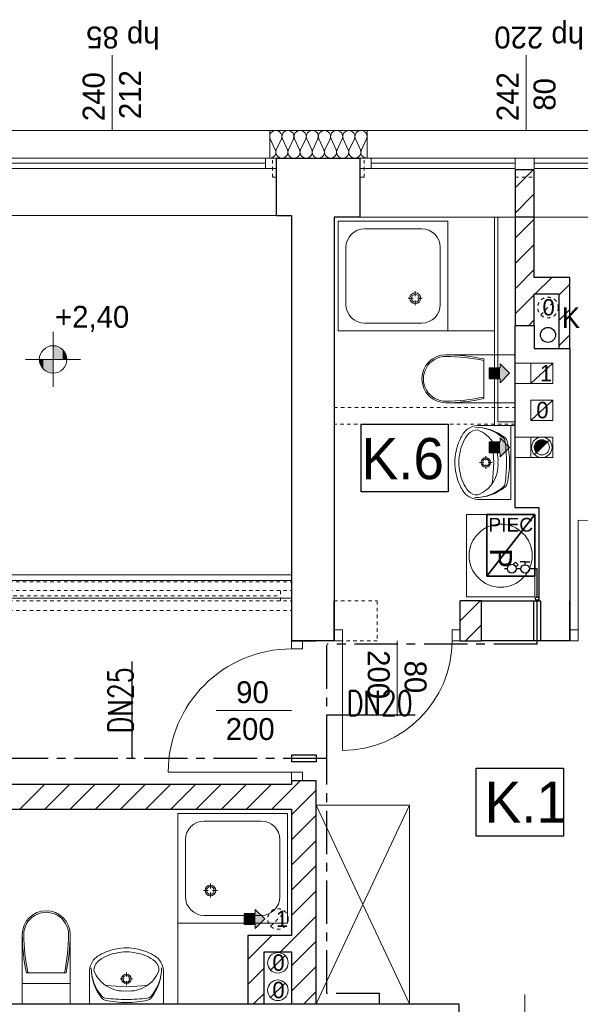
# Model space of a CAD drawing. Extents: x -220425 to -32551, y -64521 to 77206.
# Tile 51 of 59: x -171876 to -167787, y 36473 to 43654. Entities that reach past the tile are written whole.
import ezdxf
from ezdxf.lldxf.tags import DXFTag

# ---------------------------------------------------------------- set-up
doc = ezdxf.new("R2010")
doc.units = 0
doc.header["$MEASUREMENT"] = 0
doc.linetypes.add('Hidden Line', pattern=[50, 25, -25])
doc.linetypes.add('MITTE', pattern=[50.8, 31.75, -6.35, 6.35, -6.35])
for name, color, linetype in [('#op-kan-san', 3, 'Continuous'), ('#opisy', 252, 'Continuous'), ('_MK_opis gazu', 3, 'Continuous'), ('armatura', 6, 'Continuous'), ('Drzwi ArchiCAD', 7, 'Continuous')]:
    doc.layers.add(name, color=color, linetype=linetype)
for name, color, linetype, lineweight, true_color in [('Arch balustrady_Nr_Pióra__3', 7, 'Continuous', 18, 0xff6600), ('Arch drzwi_Nr_Pióra__4', 7, 'Continuous', 9, 0x029e21), ('Arch obudowy GK_Nr_Pióra__9', 7, 'Continuous', 13, 0x3dad99), ('Arch ocieplenie_Nr_Pióra__22', 7, 'Continuous', 9, 0x7f7f7f), ('Arch okna_Nr_Pióra__4', 7, 'Continuous', 9, 0x029e21), ('arch wypelnienia_Nr_Pióra__89', 7, 'Continuous', 20, 0x71cebe), ('Arch wyposarzenie_Nr_Pióra__9', 7, 'Continuous', 13, 0x3dad99), ('Arch wyposazenie_Nr_Pióra__9', 7, 'Continuous', 13, 0x3dad99), ('Arch ściany zewnętrzne_Nr_Pióra__9', 7, 'Continuous', 13, 0x3dad99)]:
    doc.layers.add(name, color=color, linetype=linetype, lineweight=lineweight, true_color=true_color)
for name, color, linetype, lineweight in [('Arch IS_Nr_Pióra__52', 34, 'Continuous', 25), ('Arch kominy_Nr_Pióra__1', 7, 'Continuous', 25), ('Arch kominy_Nr_Pióra__10', 134, 'Continuous', 18), ('Arch kominy_Nr_Pióra__21', 7, 'Continuous', 9), ('Arch opisy_Nr_Pióra__21', 7, 'Continuous', 9), ('Arch wyburzenia_Nr_Pióra__46', 5, 'Continuous', 13), ('arch wypelnienia_Nr_Pióra__21', 7, 'Continuous', 9), ('Arch wyposazenie_Nr_Pióra__26', 5, 'Continuous', 35), ('Arch ściany nośne_Nr_Pióra__21', 7, 'Continuous', 9), ('Arch ściany nośne_Nr_Pióra__27', 7, 'Continuous', 30), ('Drzwi ArchiCAD_Nr_Pióra__27', 7, 'Continuous', 30), ('Drzwi ArchiCAD_Nr_Pióra__5', 7, 'Continuous', 13), ('INWENT OPISY_Nr_Pióra__52', 34, 'Continuous', 25), ('INWENT RZĘDNE_Nr_Pióra__21', 7, 'Continuous', 9), ('INWENT. DRZWI_Nr_Pióra__5', 7, 'Continuous', 13), ('INWENT. OKNA_Nr_Pióra__101', 8, 'Continuous', 13), ('INWENT.ŚCIANY_Nr_Pióra__1', 7, 'Continuous', 25), ('INWENT.ŚCIANY_Nr_Pióra__101', 8, 'Continuous', 13), ('IS_Zimna_woda', 5, 'SOLID', 30), ('Istniejące kominy_Nr_Pióra__5', 7, 'Continuous', 13), ('Istniejące stropy_Nr_Pióra__5', 7, 'Continuous', 13)]:
    doc.layers.add(name, color=color, linetype=linetype, lineweight=lineweight)
doc.styles.add('GENERATED_STYLE_2', font='txt')
doc.styles.add('GENERATED_STYLE_4', font='txt')
doc.styles.add('GENERATED_STYLE_6', font='txt')
doc.styles.add('GENERATED_STYLE_8', font='arial.ttf')
doc.styles.add('ROMANS', font='romans.shx', dxfattribs={"width": 0.85, "height": 0.11})
tags = doc.linetypes.add('SOLID', pattern=[10, 10, 0]).pattern_tags.tags
tags[6:7] = [DXFTag(74, 4), DXFTag(75, 0), DXFTag(340, '0'), DXFTag(46, 0.0), DXFTag(50, 0.0), DXFTag(44, 0.0), DXFTag(45, 0.0)]
tags[4:5] = [DXFTag(74, 4), DXFTag(75, 0), DXFTag(340, '0'), DXFTag(46, 0.0), DXFTag(50, 0.0), DXFTag(44, 0.0), DXFTag(45, 0.0)]

# ---------------------------------------------------------------- blocks, each defined once
blk = doc.blocks.new('A$C68B81502')
at = {"color": 252}
for p, q in [((27866.2, 10225.9), (27866.2, 10720)), ((27866.2, 10720), (28501.5, 10720)), ((28501.5, 10720), (28501.5, 10225.9)), ((28501.5, 10225.9), (27866.2, 10225.9)), ((28706.7, 7715), (28706.7, 8209.2)), ((28706.7, 8209.2), (29341.9, 8209.2)), ((29341.9, 8209.2), (29341.9, 7715)), ((29341.9, 7715), (28706.7, 7715))]:
    blk.add_line(p, q, dxfattribs=at)
at = {"layer": 'Arch balustrady_Nr_Pióra__3', "color": 252, "linetype": 'Continuous'}
for p, q in [((21700, 9620), (27360, 9620)), ((21700, 9580), (27360, 9580))]:
    blk.add_line(p, q, dxfattribs=at)
at = {"layer": 'Arch IS_Nr_Pióra__52', "color": 252, "linetype": 'Continuous'}
blk.add_circle((29230, 11370), 55, dxfattribs=at)
at = {"layer": 'Arch kominy_Nr_Pióra__1', "color": 252, "linetype": 'Continuous'}
for points in [[(28880, 11020), (28880, 11160), (28950, 11090)], [(28880, 11050), (28800, 11130), (28880, 11130)], [(28800, 11050), (28800, 11130), (28880, 11050)], [(28880, 10510), (28800, 10590), (28880, 10590)], [(28800, 10510), (28800, 10590), (28880, 10510)], [(28880, 10480), (28880, 10620), (28950, 10550)], [(27095, 7070), (27015, 7150), (27095, 7150)], [(27015, 7070), (27015, 7150), (27095, 7070)], [(27095, 7040), (27095, 7180), (27165, 7110)]]:
    blk.add_solid(points, dxfattribs=at)
at = {"layer": 'Arch kominy_Nr_Pióra__21', "color": 252, "linetype": 'Hidden Line'}
for p, q in [((29177, 11517), (29283, 11623)), ((27207, 7057), (27313, 7163))]:
    blk.add_line(p, q, dxfattribs=at)
at = {"layer": 'Arch kominy_Nr_Pióra__21', "color": 252, "linetype": 'Continuous'}
for p, q in [((28880, 11160), (28950, 11090)), ((28880, 11130), (28880, 11160)), ((29105, 11165), (28990, 11165)), ((28990, 11165), (28990, 11015)), ((28800, 11130), (28880, 11130)), ((28800, 11130), (28800, 11050)), ((28950, 11090), (28880, 11020)), ((28800, 11050), (28880, 11050)), ((28880, 11050), (28880, 11020)), ((29105, 11015), (28990, 11015)), ((28800, 10590), (28880, 10590)), ((28800, 10590), (28800, 10510)), ((28880, 10620), (28950, 10550)), ((28880, 10590), (28880, 10620)), ((29105, 10625), (28990, 10625)), ((28990, 10625), (28990, 10475)), ((29238, 10603), (29132, 10497)), ((28800, 10510), (28880, 10510)), ((28950, 10550), (28880, 10480)), ((28880, 10510), (28880, 10480)), ((29105, 10475), (28990, 10475)), ((27015, 7150), (27095, 7150)), ((27015, 7070), (27015, 7150)), ((27165, 7110), (27095, 7180)), ((27095, 7150), (27095, 7180)), ((27095, 7040), (27165, 7110)), ((27015, 7070), (27095, 7070)), ((27095, 7070), (27095, 7040)), ((27207, 6737), (27313, 6843)), ((27207, 6537), (27313, 6643))]:
    blk.add_line(p, q, dxfattribs=at)
at = {"layer": 'Arch kominy_Nr_Pióra__21', "color": 252, "linetype": 'Hidden Line'}
for centre in [(29230, 11570), (27260, 7110)]:
    blk.add_circle(centre, 75, dxfattribs=at)
at = {"layer": 'Arch kominy_Nr_Pióra__21', "color": 252, "linetype": 'Continuous'}
for centre, radius in [((29185, 10550), 75), ((29185, 10550), 55), ((27260, 6790), 75), ((27260, 6590), 75)]:
    blk.add_circle(centre, radius, dxfattribs=at)
at = {"layer": 'Arch obudowy GK_Nr_Pióra__9', "color": 252, "linetype": 'Continuous'}
for p, q in [((28840, 12230), (28840, 10710)), ((28865, 10735), (28865, 12230)), ((28840, 10710), (28990, 10710)), ((28990, 10735), (28865, 10735))]:
    blk.add_line(p, q, dxfattribs=at)
at = {"layer": 'Arch ocieplenie_Nr_Pióra__22', "color": 252, "linetype": 'Continuous'}
for p, q in [((27203.7, 12800.4), (27240.6, 12719.6)), ((27248.1, 12719.6), (27285, 12800.4)), ((27292.5, 12800.4), (27329.4, 12719.6)), ((27336.9, 12719.6), (27373.8, 12800.4)), ((27381.2, 12800.4), (27418.1, 12719.6)), ((27425.6, 12719.6), (27462.5, 12800.4)), ((27470, 12800.4), (27506.9, 12719.6)), ((27514.4, 12719.6), (27551.3, 12800.4)), ((27558.7, 12800.4), (27595.6, 12719.6)), ((27603.1, 12719.6), (27640, 12800.4)), ((27647.5, 12800.4), (27684.4, 12719.6)), ((27691.9, 12719.6), (27728.8, 12800.4)), ((27736.2, 12800.4), (27773.1, 12719.6)), ((27780.6, 12719.6), (27817.5, 12800.4)), ((27825, 12800.4), (27861.9, 12719.6)), ((27869.4, 12719.6), (27906.3, 12800.4))]:
    blk.add_line(p, q, dxfattribs=at)
for centre, start_param, end_param in [((27244.4, 12817.5), 5.870392, 9.837571), ((27333.1, 12817.5), 5.870392, 9.837571), ((27421.9, 12817.5), 5.870392, 9.837571), ((27510.6, 12817.5), 5.870392, 9.837571), ((27599.4, 12817.5), 5.870392, 9.837571), ((27688.1, 12817.5), 5.870392, 9.837571), ((27776.9, 12817.5), 5.870392, 9.837571), ((27865.6, 12817.5), 5.870392, 9.837571), ((27200, 12702.5), 4.712389, 6.695979), ((27288.7, 12702.5), 2.7288, 6.695979), ((27377.5, 12702.5), 2.7288, 6.695979), ((27466.2, 12702.5), 2.7288, 6.695979), ((27555, 12702.5), 2.7288, 6.695979), ((27643.7, 12702.5), 2.7288, 6.695979), ((27732.5, 12702.5), 2.7288, 6.695979), ((27821.2, 12702.5), 2.7288, 6.695979), ((27910, 12702.5), 2.7288, 4.712389)]:
    blk.add_ellipse(centre, major_axis=(44.4, 0), ratio=0.958549, start_param=start_param, end_param=end_param, dxfattribs=at)
at = {"layer": 'Arch okna_Nr_Pióra__4', "color": 252, "linetype": 'Continuous'}
for p, q in [((26050, 12860), (26050, 13410)), ((29070, 12860), (29070, 13410)), ((24900, 12860), (27200, 12860)), ((27910, 12860), (30230, 12860)), ((24850, 12660), (27250, 12660)), ((27170, 12585), (27170, 12660)), ((27860, 12660), (30280, 12660)), ((27940, 12585), (27940, 12660)), ((28990, 12585), (28990, 12660)), ((29130, 12585), (29130, 12660)), ((24850, 12585), (27250, 12585)), ((24930, 12622.5), (27170, 12622.5)), ((27860, 12585), (28990, 12585)), ((27940, 12622.5), (28990, 12622.5)), ((29130, 12622.5), (30200, 12622.5)), ((29130, 12585), (30280, 12585)), ((24850, 12240), (27250, 12240)), ((27860, 12230), (28990, 12230)), ((29130, 12230), (30280, 12230)), ((28130, 8590), (28130, 9140)), ((26810, 8630), (27360, 8630))]:
    blk.add_line(p, q, dxfattribs=at)
at = {"layer": 'Arch opisy_Nr_Pióra__21', "color": 252, "linetype": 'Continuous'}
for p, q in [((27866.2, 10225.9), (27866.2, 10720)), ((27866.2, 10720), (28501.5, 10720)), ((28501.5, 10720), (28501.5, 10225.9)), ((28501.5, 10225.9), (27866.2, 10225.9)), ((28706.7, 7715), (28706.7, 8209.2)), ((28706.7, 8209.2), (29341.9, 8209.2)), ((29341.9, 8209.2), (29341.9, 7715)), ((29341.9, 7715), (28706.7, 7715))]:
    blk.add_line(p, q, dxfattribs=at)
at = {"layer": 'Arch wyburzenia_Nr_Pióra__46', "color": 252, "linetype": 'Continuous'}
for p, q in [((27200, 12660), (27200, 12860)), ((27200, 12860), (27910, 12860)), ((27910, 12860), (27910, 12660))]:
    blk.add_line(p, q, dxfattribs=at)
at = {"layer": 'arch wypelnienia_Nr_Pióra__21', "color": 252, "linetype": 'Continuous'}
blk.add_line((29146.1, 10511.1), (29223.9, 10588.9), dxfattribs=at)
for start, end in [(45, 180), (180, 225)]:
    blk.add_arc((29185, 10550), 55, start, end, dxfattribs=at)
at = {"layer": 'arch wypelnienia_Nr_Pióra__89', "color": 252, "linetype": 'Continuous'}
for points in [[(29134.2, 10529), (29130, 10550), (29134.2, 10560.1)], [(29146.1, 10511.1), (29134.2, 10560.1), (29146.1, 10588.9)], [(29134.2, 10529), (29134.2, 10560.1), (29146.1, 10511.1)], [(29185, 10550), (29146.1, 10588.9), (29185, 10605)], [(29146.1, 10511.1), (29146.1, 10588.9), (29185, 10550)], [(29185, 10550), (29185, 10605), (29223.9, 10588.9)]]:
    blk.add_solid(points, dxfattribs=at)
at = {"layer": 'Arch wyposarzenie_Nr_Pióra__9', "color": 252, "linetype": 'Continuous'}
for p, q in [((27700, 12200), (28500, 12200)), ((27700, 12200), (27700, 11400)), ((27891.2, 12143.8), (28308.8, 12143.8)), ((28500, 12200), (28500, 11400)), ((27756.2, 12008.8), (27756.2, 11591.3)), ((28443.8, 12008.8), (28443.8, 11591.3)), ((28211, 11637.8), (28246.7, 11637.8)), ((28262.2, 11653.3), (28262.2, 11689)), ((28277.7, 11637.8), (28313.4, 11637.8)), ((28262.2, 11586.6), (28262.2, 11622.3)), ((27891.2, 11456.3), (28308.8, 11456.3)), ((27700, 11400), (28500, 11400)), ((28960, 10710.1), (28731.5, 10710.1)), ((28960, 10170.1), (28960, 10710.1)), ((28776.7, 10485.5), (28776.7, 10456.7)), ((28960, 10525.2), (28960, 10355)), ((28760, 10440), (28731.2, 10440)), ((28776.7, 10423.3), (28776.7, 10394.5)), ((28822.2, 10440), (28793.3, 10440)), ((28960, 10170.1), (28731.5, 10170.1)), ((26530, 7880), (26530, 6490)), ((27330, 7880), (26530, 7880)), ((26530, 7880), (26530, 7080)), ((27330, 7880), (27330, 7080)), ((27138.8, 7823.7), (26721.2, 7823.7)), ((26586.2, 7688.7), (26586.2, 7271.2)), ((27273.8, 7688.7), (27273.8, 7271.2)), ((26767.8, 7333.3), (26767.8, 7369)), ((26752.3, 7317.8), (26716.6, 7317.8)), ((26767.8, 7266.6), (26767.8, 7302.3)), ((26819, 7317.8), (26783.3, 7317.8)), ((27138.8, 7136.2), (26721.2, 7136.2)), ((27330, 7080), (26530, 7080)), ((25885.1, 6490), (25885.1, 6718.5)), ((26155, 6690), (26155, 6718.8)), ((26425.1, 6490), (26425.1, 6718.5)), ((26138.3, 6673.3), (26109.5, 6673.3)), ((26155, 6627.8), (26155, 6656.7)), ((26200.5, 6673.3), (26171.7, 6673.3)), ((25885.1, 6490), (26425.1, 6490)), ((26240.2, 6490), (26070, 6490))]:
    blk.add_line(p, q, dxfattribs=at)
for centre, radius in [((28262.2, 11637.8), 39.4), ((28262.2, 11637.8), 28.1), ((28776.7, 10440), 35), ((28776.7, 10440), 25), ((28885, 9760), 230), ((26767.8, 7317.8), 39.4), ((26767.8, 7317.8), 28.1), ((26155, 6673.3), 35), ((26155, 6673.3), 25)]:
    blk.add_circle(centre, radius, dxfattribs=at)
for centre, radius, start, end in [((27891.2, 12008.8), 135, 90, 180), ((28308.8, 12008.8), 135, 0, 90), ((27891.2, 11591.3), 135, 180, 270), ((28308.8, 11591.3), 135, 270, 0), ((28725.6, 10572.9), 137.4, 87.54482, 141.25458), ((28877.3, 10463.5), 293, 140.71494, 170.00224), ((28784.6, 10525.9), 212.8, 141.31519, 152.84286), ((28711.9, 10596.1), 80.9, 86.06939, 139.19839), ((28700.2, 10391.1), 305.1, 48.60196, 90.75418), ((28702, 10356.6), 339.6, 50.74225, 90.98472), ((28629, 10453), 240.7, 32.84422, 68.44807), ((28993.6, 10426.4), 444.2, 153.7403, 175.79476), ((27849.2, 10440.1), 984.9, 351.17345, 8.82043), ((28625.1, 10459.4), 240.6, 355.39402, 31.05606), ((28872.2, 10586.2), 45, 7.90792, 48.60197), ((27773.9, 10433.6), 1153.8, 0.32245, 7.90792), ((28888.4, 10584.7), 45, 12.77149, 50.74225), ((28273.1, 10445.2), 675.9, 359.56719, 12.77149), ((28896.6, 10440.1), 316.7, 166.43339, 193.56661), ((28820, 10440.1), 270, 175.98758, 184.01242), ((28993.6, 10453.8), 444.2, 184.20524, 206.2597), ((28625.1, 10420.8), 240.6, 328.94394, 4.60598), ((27773.9, 10445.3), 1153.8, 352.16955, 359.75502), ((28273.1, 10434.4), 675.9, 347.30598, 0.51028), ((28877.3, 10416.7), 293, 189.99776, 219.28506), ((28629, 10427.2), 240.7, 291.55193, 327.15578), ((28872.4, 10294.2), 45, 311.47551, 352.16955), ((28888.6, 10295.7), 45, 309.33522, 347.30598), ((28784.6, 10354.4), 212.8, 207.15714, 218.68481), ((28725.6, 10307.3), 137.4, 218.74542, 272.45518), ((28711.9, 10284.1), 80.9, 220.80161, 273.93061), ((28701.9, 10523.6), 339.6, 269.09275, 309.33522), ((28700.1, 10489.1), 305.1, 269.32329, 311.47551), ((26721.2, 7688.7), 135, 90, 180), ((27138.8, 7688.7), 135, 0, 90), ((26721.2, 7271.2), 135, 180, 270), ((27138.8, 7271.2), 135, 270, 0), ((26168.8, 6456.4), 444.2, 94.20524, 116.2597), ((26155.1, 6630), 270, 85.98758, 94.01242), ((26141.4, 6456.4), 444.2, 63.7403, 85.79476), ((26022.3, 6724.4), 137.4, 128.74542, 182.45518), ((26069.4, 6665.4), 212.8, 117.15714, 128.68481), ((26131.7, 6572.7), 293, 99.99776, 129.28506), ((26155.1, 6553.4), 316.7, 76.43339, 103.56661), ((26178.5, 6572.7), 293, 50.71494, 80.00224), ((26240.9, 6665.4), 212.8, 51.31519, 62.84286), ((26287.9, 6724.4), 137.4, 357.54482, 51.25458), ((26238.6, 6748.1), 339.6, 179.09275, 219.33522), ((26204.1, 6749.9), 305.1, 179.32329, 221.47551), ((25999.1, 6738.1), 80.9, 130.80161, 183.93061), ((26071.6, 6748), 339.6, 320.74225, 0.98472), ((26106.1, 6749.8), 305.1, 318.60196, 0.75418), ((26311.1, 6738.1), 80.9, 356.06939, 49.19839), ((26142.2, 6821), 240.7, 201.55193, 237.15578), ((26168, 6821), 240.7, 302.84422, 338.44807), ((26155.1, 7600.8), 984.9, 261.17345, 278.82043), ((26135.8, 6824.9), 240.6, 238.94394, 274.60598), ((26174.4, 6824.9), 240.6, 265.39402, 301.05606), ((26009.2, 6577.6), 45, 221.47551, 262.16955), ((26301.2, 6577.8), 45, 277.90792, 318.60197), ((26010.7, 6561.4), 45, 219.33522, 257.30598), ((26149.4, 7176.9), 675.9, 257.30598, 270.51028), ((26160.3, 7676.1), 1153.8, 262.16955, 269.75502), ((26148.6, 7676.1), 1153.8, 270.32245, 277.90792), ((26160.2, 7176.9), 675.9, 269.56719, 282.77149), ((26299.7, 6561.6), 45, 282.77149, 320.74225)]:
    blk.add_arc(centre, radius, start, end, dxfattribs=at)
at = {"layer": 'Arch wyposazenie_Nr_Pióra__26', "color": 252, "linetype": 'Continuous'}
for p, q in [((29135, 10060), (28785, 9610)), ((28785, 10060), (29135, 10060)), ((28785, 9610), (28785, 10060)), ((29135, 10060), (29135, 9610)), ((29135, 9610), (28785, 9610))]:
    blk.add_line(p, q, dxfattribs=at)
at = {"layer": 'Arch wyposazenie_Nr_Pióra__9', "color": 252, "linetype": 'Continuous'}
for p, q in [((28483.9, 11225), (28840, 11225)), ((28840, 11225), (28990, 11225)), ((28840, 10875), (28840, 11225)), ((28762.2, 11194.8), (28762.2, 10905.2)), ((28483.9, 10875), (28840, 10875)), ((28840, 10875), (28990, 10875)), ((29135, 10060), (28635, 10060)), ((28635, 10060), (28635, 9460)), ((29135, 9460), (29135, 10060)), ((28635, 9460), (29135, 9460)), ((27540, 7940), (28220.3, 6490)), ((28220.3, 7940), (27540, 6490)), ((28220.3, 7940), (27540, 7940)), ((28220.3, 6490), (28220.3, 7940)), ((25395, 6996.1), (25395, 6640)), ((25745, 6996.1), (25745, 6640)), ((25714.8, 6717.8), (25425.2, 6717.8)), ((25395, 6640), (25395, 6490)), ((25395, 6640), (25745, 6640)), ((25745, 6640), (25745, 6490))]:
    blk.add_line(p, q, dxfattribs=at)
for centre, major_axis, start_param, end_param in [((28483.9, 11050), (0, -175), 3.141593, 6.283185), ((28483.9, 11050), (0, -163.6), 3.141593, 6.298351), ((28463.9, 9723.8), (0, -1489.9), 2.938667, 3.128195), ((28463.9, 9723.8), (0, -1501.3), 2.940225, 3.128195), ((28463.9, 12376.2), (0, -1489.9), 0.013398, 0.202926), ((28463.9, 12376.2), (0, -1501.3), 0.013398, 0.201367), ((25570, 6996.1), (-175, 0), 3.141593, 6.283185), ((25570, 6996.1), (-163.6, 0), 3.141593, 6.298351), ((26896.2, 7016.1), (-1501.3, 0), 0.013398, 0.201367), ((26896.2, 7016.1), (-1489.9, 0), 0.013398, 0.202926), ((24243.8, 7016.1), (-1489.9, 0), 2.938667, 3.128195), ((24243.8, 7016.1), (-1501.3, 0), 2.940225, 3.128195)]:
    blk.add_ellipse(centre, major_axis=major_axis, ratio=0.99359, start_param=start_param, end_param=end_param, dxfattribs=at)
at = {"layer": 'Arch ściany nośne_Nr_Pióra__21', "color": 252, "linetype": 'Continuous'}
for p, q in [((28990, 12442.3), (29122.7, 12575)), ((28990, 12258.4), (29130, 12398.4)), ((28990, 12074.6), (29130, 12214.6)), ((28990, 11890.8), (29130, 12030.8)), ((28990, 11706.9), (29130, 11846.9)), ((29136.9, 11670), (29256.9, 11790)), ((29310, 11659.2), (29390, 11739.2)), ((28990, 11523.1), (29130, 11663.1)), ((29310, 11475.4), (29390, 11555.4)), ((29090.8, 11440), (29130, 11479.2)), ((29310, 11291.5), (29390, 11371.5)), ((28590, 9284.6), (28735.4, 9430)), ((28629.3, 9140), (28745, 9255.7)), ((27360, 8054.6), (27425.4, 8120)), ((25376.9, 7910), (25556.9, 8090)), ((25560.8, 7910), (25740.8, 8090)), ((25744.6, 7910), (25924.6, 8090)), ((25928.5, 7910), (26108.5, 8090)), ((26112.3, 7910), (26292.3, 8090)), ((26296.2, 7910), (26476.2, 8090)), ((26480, 7910), (26660, 8090)), ((26663.9, 7910), (26843.9, 8090)), ((26847.7, 7910), (27027.7, 8090)), ((27031.6, 7910), (27211.6, 8090)), ((27215.4, 7910), (27360, 8054.6)), ((27360, 7870.7), (27540, 8050.7)), ((27360, 7686.9), (27540, 7866.9)), ((27360, 7503), (27540, 7683)), ((27360, 7319.2), (27540, 7499.2)), ((27360, 7135.3), (27540, 7315.3)), ((27360, 6951.5), (27540, 7131.5)), ((27127.3, 6902.7), (27214.7, 6990)), ((27040, 6815.3), (27127.3, 6902.7)), ((27278.5, 6870), (27360, 6951.5)), ((27360, 6767.6), (27540, 6947.6)), ((27040, 6631.5), (27160, 6751.5)), ((27360, 6583.8), (27540, 6763.8)), ((27082.4, 6490), (27160, 6567.6)), ((27450, 6490), (27540, 6580))]:
    blk.add_line(p, q, dxfattribs=at)
at = {"layer": 'Arch ściany nośne_Nr_Pióra__27', "color": 252, "linetype": 'Continuous'}
for p, q in [((28990, 12575), (28990, 11440)), ((29130, 12575), (28990, 12575)), ((29130, 11790), (29130, 12575)), ((29390, 11790), (29130, 11790)), ((29390, 11270), (29390, 11790)), ((29130, 11440), (29130, 11670)), ((29130, 11670), (29310, 11670)), ((29310, 11670), (29310, 11270)), ((28990, 11440), (29130, 11440)), ((29310, 11270), (29390, 11270)), ((27670, 9220), (27670, 9430)), ((28745, 9430), (28590, 9430)), ((28590, 9220), (28590, 9430)), ((28745, 9140), (28745, 9430)), ((29390, 9220), (29390, 9430)), ((27670, 9140), (27670, 9220)), ((28590, 9140), (28590, 9220)), ((29390, 9140), (29390, 9220)), ((27360, 9140), (27440, 9140)), ((27440, 9140), (27540, 9140)), ((28590, 9140), (28745, 9140)), ((27360, 8120), (27360, 8090)), ((27360, 8120), (27440, 8120)), ((27440, 8120), (27540, 8120)), ((27540, 6490), (27540, 8120)), ((27360, 8090), (23640, 8090)), ((24250, 7910), (27360, 7910)), ((27360, 7910), (27360, 6990)), ((27360, 6990), (27040, 6990)), ((27040, 6990), (27040, 6490)), ((27160, 6870), (27360, 6870)), ((27160, 6490), (27160, 6870)), ((27360, 6870), (27360, 6490)), ((27040, 6490), (27160, 6490)), ((27360, 6490), (27540, 6490))]:
    blk.add_line(p, q, dxfattribs=at)
at = {"layer": 'Arch ściany zewnętrzne_Nr_Pióra__9', "color": 252, "linetype": 'Continuous'}
for p, q in [((27700, 11400), (28840, 11400)), ((25745, 6490), (25395, 6490))]:
    blk.add_line(p, q, dxfattribs=at)
at = {"layer": 'Drzwi ArchiCAD_Nr_Pióra__27', "color": 252, "linetype": 'Continuous'}
for p, q in [((27670, 9140), (27670, 9220)), ((28590, 9140), (28590, 9220)), ((29390, 9140), (29390, 9220)), ((27360, 9140), (27440, 9140)), ((27360, 8120), (27440, 8120))]:
    blk.add_line(p, q, dxfattribs=at)
at = {"layer": 'Drzwi ArchiCAD_Nr_Pióra__5', "color": 252, "linetype": 'Continuous'}
for p, q in [((29450, 9220), (29450, 10020)), ((27670, 9220), (27670, 9140)), ((27730, 9220), (27670, 9220)), ((27730, 9140), (27730, 9220)), ((28530, 9220), (28530, 9140)), ((28590, 9220), (28530, 9220)), ((28590, 9140), (28590, 9220)), ((29390, 9140), (29390, 9220)), ((29390, 9220), (29450, 9220)), ((29450, 9220), (29450, 9140)), ((27360, 9140), (27440, 9140)), ((27360, 9080), (27360, 9140)), ((27440, 9140), (27440, 9080)), ((27670, 9140), (27730, 9140)), ((27730, 9140), (27730, 8340)), ((28530, 9140), (28590, 9140)), ((29450, 9140), (29390, 9140)), ((27440, 9080), (27360, 9080)), ((27360, 8180), (26460, 8180)), ((27360, 8180), (27440, 8180)), ((27360, 8120), (27360, 8180)), ((27440, 8120), (27360, 8120)), ((27440, 8180), (27440, 8120))]:
    blk.add_line(p, q, dxfattribs=at)
for centre, radius, start, end in [((29450, 9220), 800, 0, 90), ((27730, 9140), 800, 270, 0), ((27360, 8180), 900, 90, 180)]:
    blk.add_arc(centre, radius, start, end, dxfattribs=at)
at = {"layer": 'INWENT RZĘDNE_Nr_Pióra__21', "color": 252, "linetype": 'Continuous'}
for p, q in [((25619.9, 10991.7), (25619.9, 11391.7)), ((25419.9, 11191.7), (25819.9, 11191.7))]:
    blk.add_line(p, q, dxfattribs=at)
blk.add_circle((25619.9, 11191.7), 100, dxfattribs=at)
for points in [[(25619.9, 11191.7), (25619.9, 11291.7), (25658.2, 11191.7)], [(25658.2, 11191.7), (25619.9, 11291.7), (25658.2, 11284.1)], [(25658.2, 11191.7), (25658.2, 11284.1), (25690.6, 11191.7)], [(25690.6, 11191.7), (25658.2, 11284.1), (25690.6, 11262.5)], [(25690.6, 11191.7), (25690.6, 11262.5), (25712.3, 11191.7)], [(25712.3, 11191.7), (25690.6, 11262.5), (25712.3, 11230)], [(25712.3, 11191.7), (25712.3, 11230), (25719.9, 11191.7)], [(25527.5, 11153.5), (25519.9, 11191.7), (25527.5, 11191.7)], [(25527.5, 11153.5), (25527.5, 11191.7), (25549.2, 11121)], [(25549.2, 11121), (25527.5, 11191.7), (25549.2, 11191.7)], [(25549.2, 11121), (25549.2, 11191.7), (25581.6, 11099.4)], [(25581.6, 11099.4), (25549.2, 11191.7), (25581.6, 11191.7)], [(25581.6, 11099.4), (25581.6, 11191.7), (25619.9, 11091.7)], [(25619.9, 11091.7), (25581.6, 11191.7), (25619.9, 11191.7)]]:
    blk.add_solid(points, dxfattribs=at)
at = {"layer": 'INWENT. DRZWI_Nr_Pióra__5', "color": 252, "linetype": 'Continuous'}
blk.add_line((29060, 5660), (29060, 6560), dxfattribs=at)
at = {"layer": 'INWENT. OKNA_Nr_Pióra__101', "color": 252, "linetype": 'Hidden Line'}
for p, q in [((24950, 9505), (27360, 9505)), ((27280, 9430), (27280, 9505)), ((24950, 9430), (27360, 9430)), ((25030, 9467.5), (27280, 9467.5))]:
    blk.add_line(p, q, dxfattribs=at)
at = {"layer": 'INWENT.ŚCIANY_Nr_Pióra__1', "color": 252, "linetype": 'Continuous'}
for p, q in [((27250, 12660), (27860, 12660)), ((27250, 12240), (27250, 12660)), ((27860, 12230), (27860, 12660)), ((27250, 12240), (27360, 12240)), ((27360, 12240), (27360, 9140)), ((27860, 12230), (27670, 12230)), ((27670, 12230), (27670, 9140)), ((29130, 12230), (28990, 12230)), ((28990, 11440), (29130, 11440)), ((28990, 10110), (28990, 11440)), ((29130, 11440), (29130, 11270)), ((29130, 11270), (29390, 11270)), ((29390, 11270), (29390, 9140)), ((29165, 10110), (28990, 10110)), ((29165, 9430), (29165, 10110)), ((28745, 9430), (29165, 9430)), ((28745, 9140), (28745, 9430)), ((27670, 9140), (27360, 9140)), ((29390, 9140), (28745, 9140)), ((23580, 6490), (28580, 6490)), ((28580, 6490), (28580, 6070))]:
    blk.add_line(p, q, dxfattribs=at)
at = {"layer": 'INWENT.ŚCIANY_Nr_Pióra__101', "color": 252, "linetype": 'Hidden Line'}
for p, q in [((27220, 12660), (27250, 12660)), ((27220, 12520), (27220, 12660)), ((27860, 12660), (27890, 12660)), ((27890, 12520), (27890, 12660)), ((27220, 12520), (27250, 12520)), ((27890, 12520), (27860, 12520)), ((28990, 12435), (28990, 12520)), ((28990, 12520), (29130, 12520)), ((29130, 12520), (29130, 12435)), ((27670, 10840), (28990, 10840)), ((28990, 10720), (27670, 10720)), ((24950, 9570), (27360, 9570)), ((27670, 9430), (27985, 9430)), ((27985, 9430), (27985, 9140)), ((24950, 9360), (27360, 9360)), ((27985, 9140), (27670, 9140)), ((29390, 9140), (29240, 9140))]:
    blk.add_line(p, q, dxfattribs=at)
at = {"layer": 'Istniejące kominy_Nr_Pióra__5', "color": 252, "linetype": 'Continuous'}
for p, q in [((29105, 11165), (28990, 11165)), ((29105, 11015), (29265, 11165)), ((29105, 11015), (29105, 11165)), ((29105, 11165), (29265, 11165)), ((29265, 11165), (29265, 11015)), ((29105, 11015), (28990, 11015)), ((29265, 11015), (29105, 11015)), ((29105, 10745), (29265, 10895)), ((29105, 10745), (29105, 10895)), ((29105, 10895), (29265, 10895)), ((29265, 10895), (29265, 10745)), ((29265, 10745), (29105, 10745)), ((29105, 10625), (28990, 10625)), ((29105, 10475), (29105, 10625)), ((29105, 10625), (29265, 10625)), ((29265, 10625), (29265, 10475)), ((29105, 10475), (28990, 10475)), ((29265, 10475), (29105, 10475))]:
    blk.add_line(p, q, dxfattribs=at)
at = {"layer": 'Istniejące stropy_Nr_Pióra__5', "color": 252, "linetype": 'Continuous'}
blk.add_line((27360, 9450), (21900, 9450), dxfattribs=at)
at = {"layer": 'Arch drzwi_Nr_Pióra__4', "color": 252, "linetype": 'Continuous', "style": 'GENERATED_STYLE_6'}
for s, p in [('200', (27915.5, 9070.7)), ('80', (28184.2, 8994.5))]:
    blk.add_text(s, height=160, rotation=270, dxfattribs=at).set_placement(p)
for s, p in [('90', (26955.5, 8684.2)), ('200', (26879.3, 8415.5))]:
    blk.add_text(s, height=160, dxfattribs=at).set_placement(p)
at = {"layer": 'Arch kominy_Nr_Pióra__10', "color": 252, "linetype": 'Continuous', "style": 'GENERATED_STYLE_6'}
for s, p in [('0', (29190, 11511.8)), ('1', (29170.7, 11031.8)), ('0', (29145, 10761.8)), ('1', (27245.7, 7051.8)), ('0', (27220, 6731.8)), ('0', (27220, 6531.8))]:
    blk.add_text(s, height=120, dxfattribs=at).set_placement(p)
at = {"layer": 'Arch okna_Nr_Pióra__4', "color": 252, "linetype": 'Continuous', "style": 'GENERATED_STYLE_6'}
for s, rotation, p in [('hp 85', 180, (26396.7, 13619.4)), ('hp 220', 180, (29492.9, 13619.4)), ('212', 90, (26261.8, 12944.5)), ('240', 90, (25995.8, 12929.3)), ('242', 90, (29015.8, 12929.3)), ('80', 90, (29284.6, 13005.5))]:
    blk.add_text(s, height=160, rotation=rotation, dxfattribs=at).set_placement(p)
at = {"layer": 'Arch opisy_Nr_Pióra__21', "color": 252, "linetype": 'Continuous'}
for s, height, style, p in [('K.6', 300, 'GENERATED_STYLE_4', (27869.6, 10317.9)), ('PIEC', 100, 'GENERATED_STYLE_8', (28795.6, 9935.5)), ('K.1', 300, 'GENERATED_STYLE_4', (28767.2, 7812.1))]:
    blk.add_text(s, height=height, dxfattribs=dict(at, style=style)).set_placement(p)
at = {"layer": 'Arch wyposazenie_Nr_Pióra__9', "color": 252, "linetype": 'Continuous', "style": 'GENERATED_STYLE_6'}
blk.add_text('P', height=160, rotation=270, dxfattribs=at).set_placement((28806.7, 9813.3))
at = {"layer": 'INWENT OPISY_Nr_Pióra__52', "color": 252, "linetype": 'Continuous', "style": 'GENERATED_STYLE_6'}
blk.add_text('K', height=150, dxfattribs=at).set_placement((29330, 11420.2))
at = {"layer": 'INWENT RZĘDNE_Nr_Pióra__21', "color": 252, "linetype": 'Continuous', "style": 'GENERATED_STYLE_2'}
blk.add_text('+2,40', height=160, dxfattribs=at).set_placement((25634.4, 11422.2))

msp = doc.modelspace()

# ---------------------------------------------------------------- linework, layer by layer
at = {"layer": '#op-kan-san', "color": 7}
for p, q in [((-171054.883, 38266.392), (-171054.883, 38972.358)), ((-169635.464, 38583.223), (-168990.48, 38583.223))]:
    msp.add_line(p, q, dxfattribs=at)
at = {"layer": '_MK_opis gazu', "color": 6}
for p, q in [((-168189.667, 39700.847), (-168225.23, 39700.717)), ((-168189.667, 39700.847), (-168154.103, 39700.978)), ((-168189.586, 39679.009), (-168189.667, 39700.847))]:
    msp.add_line(p, q, dxfattribs=at)
for points in [[(-168076.084, 39414.806), (-168076.084, 39124.806), (-168126.083, 39124.897), (-168126.042, 39414.897), (-168076.042, 39414.806)], [(-169890.626, 38291.392), (-169713.611, 38291.392), (-169713.702, 38241.392), (-169890.718, 38241.392), (-169890.626, 38291.392)]]:
    msp.add_lwpolyline(points, dxfattribs=at)
msp.add_ellipse((-168189.508, 39647.881), major_axis=(22.091, -21.93), ratio=1, start_param=3.92699082, end_param=10.21017612, dxfattribs=at)
at = {"layer": 'armatura'}
for p, q in [((-168276.81, 39680.243), (-168259.473, 39697.58)), ((-168239.098, 39677.205), (-168259.473, 39697.58)), ((-168256.434, 39659.868), (-168239.098, 39677.205))]:
    msp.add_line(p, q, dxfattribs=at)
msp.add_circle((-168286.868, 39649.809), 32.053, dxfattribs=at)
at = {"layer": 'IS_Zimna_woda', "color": 2, "linetype": 'MITTE', "ltscale": 10}
for p, q in [((-168318.921, 39649.809), (-168339.549, 39649.885)), ((-168220.583, 39649.684), (-168254.815, 39649.809)), ((-168101.041, 39649.245), (-168158.409, 39649.245)), ((-168101.041, 39444.592), (-168101.041, 39649.245)), ((-168101.087, 39099.852), (-168101.041, 39419.592)), ((-168101.087, 39099.852), (-169635.505, 39099.852)), ((-169635.464, 38266.392), (-169635.505, 39099.852)), ((-169635.464, 38266.392), (-176250.83, 38266.392)), ((-169635.427, 36551.092), (-169635.464, 38266.392)), ((-169250.474, 36551.092), (-169635.505, 36551.092)), ((-169250.474, 34439.43), (-169250.474, 36551.092))]:
    msp.add_line(p, q, dxfattribs=at)
msp.add_circle((-168101.041, 39432.092), 12.5, dxfattribs=at)

# ---------------------------------------------------------------- block references
at = {"layer": 'Drzwi ArchiCAD'}
msp.add_blockref('A$C68B81502', (-197252.38, 29984.852), dxfattribs=at)

# ---------------------------------------------------------------- texts
at = {"layer": '#opisy', "color": 3, "insert": (-171140.072, 38449.09), "char_height": 180, "width": 460.74929, "attachment_point": 4, "rotation": 90, "line_spacing_factor": 0.6, "style": 'ROMANS'}
msp.add_mtext('\\W0.75;DN25', dxfattribs=at)
at = {"layer": '#opisy', "color": 3, "insert": (-169489.731, 38668.413), "char_height": 180, "width": 460.74929, "attachment_point": 4, "line_spacing_factor": 0.6, "style": 'ROMANS'}
msp.add_mtext('\\W0.75;DN20', dxfattribs=at)

doc.saveas('drawing.dxf')
